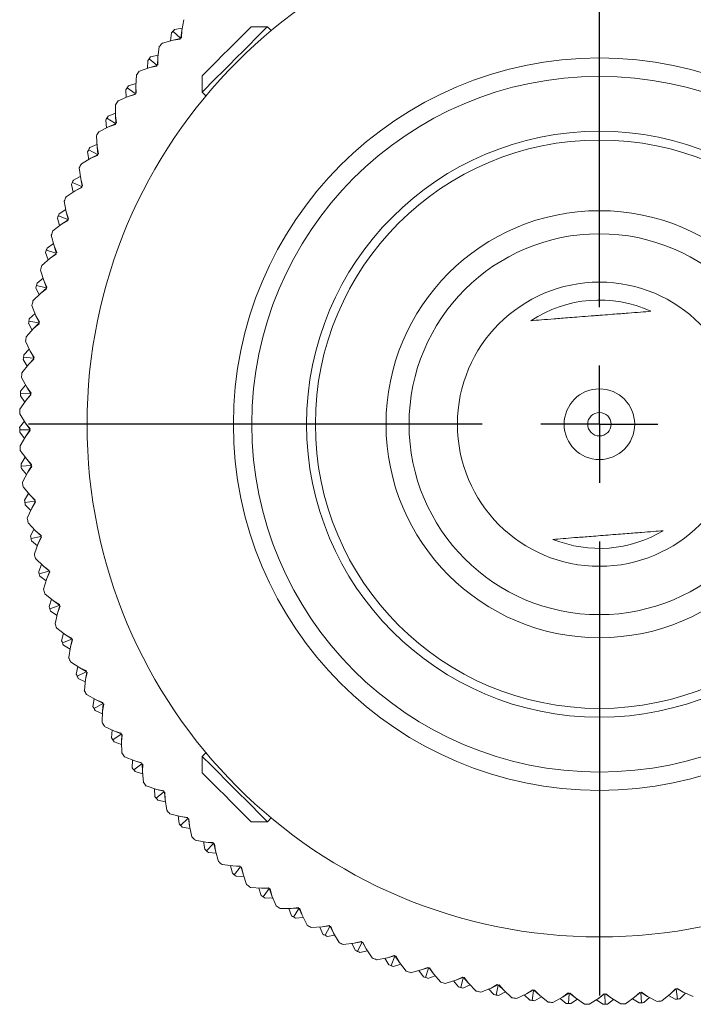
# Model space of a CAD drawing. Header units: inches. Extents: x 1.5 to 14.4, y 0.3 to 10.5.
# Tile 15 of 43: x 7.6 to 8.7, y 0.3 to 2. Entities that reach past the tile are written whole.
import ezdxf

# ---------------------------------------------------------------- set-up
doc = ezdxf.new("R2010")
doc.units = ezdxf.units.IN
doc.header["$MEASUREMENT"] = 0
doc.layers.add('FORMAT', color=7, linetype='Continuous')

# ---------------------------------------------------------------- blocks, each defined once
blk = doc.blocks.new('SW_CENTERMARKSYMBOL_1')
at = {"layer": 'FORMAT', "color": 0}
for p, q in [((0, 0.2), (0, 0.975)), ((0, 0), (0, 0.1)), ((-0.2, 0), (-0.975, 0)), ((0, 0), (-0.1, 0)), ((0, 0), (0, -0.1)), ((0, 0), (0.1, 0)), ((0, -0.2), (0, -0.975))]:
    blk.add_line(p, q, dxfattribs=at)

msp = doc.modelspace()

# ---------------------------------------------------------------- linework, layer by layer
at = {"color": 7, "linetype": 'Continuous', "lineweight": 15}
for p, q in [((7.8467, 1.9837), (7.8431, 1.9652)), ((7.8439, 1.9693), (7.8308, 1.9669)), ((7.9604, 1.9705), (7.9614, 1.9716)), ((7.9893, 1.9716), (7.9614, 1.9716)), ((7.9956, 1.9652), (7.9893, 1.9716)), ((7.824, 1.9478), (7.8253, 1.961)), ((7.828, 1.964), (7.8406, 1.9524)), ((7.8404, 1.9516), (7.8281, 1.9489)), ((7.8403, 1.9507), (7.8281, 1.9489)), ((7.8406, 1.9524), (7.8403, 1.9507)), ((7.8423, 1.9529), (7.8406, 1.9524)), ((7.8415, 1.9527), (7.8431, 1.9652)), ((7.8431, 1.9652), (7.8423, 1.9529)), ((7.8047, 1.9378), (7.8023, 1.9191)), ((7.8281, 1.9489), (7.81, 1.9438)), ((7.7874, 1.9169), (7.8006, 1.9062)), ((7.8028, 1.9233), (7.7899, 1.9201)), ((7.8015, 1.9065), (7.8023, 1.9191)), ((7.8023, 1.9191), (7.8023, 1.9068)), ((7.7884, 1.9019), (7.7706, 1.8957)), ((7.7844, 1.9005), (7.7848, 1.9138)), ((7.8005, 1.9053), (7.7884, 1.9019)), ((7.8004, 1.9045), (7.7884, 1.9019)), ((7.8006, 1.9062), (7.8004, 1.9045)), ((7.8023, 1.9068), (7.8006, 1.9062)), ((7.7657, 1.8893), (7.7645, 1.8705)), ((7.8779, 1.8881), (7.8779, 1.8602)), ((7.7497, 1.8674), (7.7636, 1.8575)), ((7.7648, 1.8747), (7.7521, 1.8707)), ((7.7645, 1.8705), (7.7652, 1.8582)), ((7.7645, 1.8579), (7.7645, 1.8705)), ((7.7517, 1.8525), (7.7343, 1.8452)), ((7.7478, 1.8508), (7.7474, 1.8642)), ((7.7636, 1.8566), (7.7517, 1.8525)), ((7.7635, 1.8558), (7.7517, 1.8525)), ((7.7636, 1.8575), (7.7635, 1.8558)), ((7.7652, 1.8582), (7.7636, 1.8575)), ((7.8779, 1.8602), (7.8843, 1.8538)), ((7.7299, 1.8385), (7.7298, 1.8196)), ((7.7153, 1.8157), (7.7298, 1.8067)), ((7.7298, 1.8239), (7.7174, 1.8191)), ((7.7298, 1.8196), (7.7313, 1.8074)), ((7.7306, 1.807), (7.7298, 1.8196)), ((7.7181, 1.8009), (7.7013, 1.7925)), ((7.7144, 1.799), (7.7131, 1.8123)), ((7.7298, 1.8058), (7.7181, 1.8009)), ((7.7298, 1.8049), (7.7181, 1.8009)), ((7.7313, 1.8074), (7.7298, 1.8067)), ((7.7298, 1.8067), (7.7298, 1.8049)), ((7.6973, 1.7855), (7.6984, 1.7667)), ((7.6981, 1.7709), (7.686, 1.7654)), ((7.6984, 1.7667), (7.7007, 1.7546)), ((7.6999, 1.7542), (7.6984, 1.7667)), ((7.6843, 1.7451), (7.6822, 1.7583)), ((7.6841, 1.7618), (7.6992, 1.7537)), ((7.6992, 1.7529), (7.6879, 1.7472)), ((7.6993, 1.752), (7.6879, 1.7472)), ((7.7007, 1.7546), (7.6992, 1.7537)), ((7.6992, 1.7537), (7.6993, 1.752)), ((7.6879, 1.7472), (7.6716, 1.7378)), ((7.6698, 1.7161), (7.6581, 1.7098)), ((7.6681, 1.7306), (7.6704, 1.7119)), ((7.6576, 1.6895), (7.6548, 1.7025)), ((7.6564, 1.7061), (7.6719, 1.699)), ((7.6721, 1.6981), (7.6611, 1.6918)), ((7.6722, 1.6973), (7.6611, 1.6918)), ((7.6704, 1.7119), (7.6734, 1.7)), ((7.6727, 1.6995), (7.6704, 1.7119)), ((7.6734, 1.7), (7.6719, 1.699)), ((7.6719, 1.699), (7.6722, 1.6973)), ((7.6611, 1.6918), (7.6455, 1.6814)), ((7.6423, 1.674), (7.6458, 1.6555)), ((7.6323, 1.6488), (7.6482, 1.6427)), ((7.645, 1.6596), (7.6337, 1.6526)), ((7.6458, 1.6555), (7.6496, 1.6437)), ((7.6489, 1.6432), (7.6458, 1.6555)), ((7.6379, 1.6348), (7.6229, 1.6234)), ((7.6345, 1.6323), (7.6308, 1.6451)), ((7.6484, 1.6418), (7.6379, 1.6348)), ((7.6485, 1.641), (7.6379, 1.6348)), ((7.6496, 1.6437), (7.6482, 1.6427)), ((7.6482, 1.6427), (7.6485, 1.641)), ((7.6202, 1.6159), (7.6249, 1.5976)), ((7.6238, 1.6017), (7.613, 1.5939)), ((7.6249, 1.5976), (7.6294, 1.5861)), ((7.6287, 1.5856), (7.6249, 1.5976)), ((7.6151, 1.5737), (7.6106, 1.5863)), ((7.6118, 1.5901), (7.6281, 1.585)), ((7.6283, 1.5841), (7.6182, 1.5765)), ((7.6285, 1.5833), (7.6182, 1.5765)), ((7.6294, 1.5861), (7.6281, 1.585)), ((7.6281, 1.585), (7.6285, 1.5833)), ((7.6182, 1.5765), (7.604, 1.5642)), ((7.6018, 1.5564), (7.6076, 1.5385)), ((7.595, 1.5302), (7.6116, 1.5261)), ((7.6063, 1.5425), (7.596, 1.5341)), ((7.6076, 1.5385), (7.6128, 1.5273)), ((7.6122, 1.5268), (7.6076, 1.5385)), ((7.6023, 1.517), (7.5889, 1.5038)), ((7.5993, 1.5141), (7.594, 1.5263)), ((7.6119, 1.5253), (7.6023, 1.517)), ((7.6121, 1.5245), (7.6023, 1.517)), ((7.6128, 1.5273), (7.6116, 1.5261)), ((7.6116, 1.5261), (7.6121, 1.5245)), ((7.5872, 1.496), (7.5941, 1.4785)), ((7.5925, 1.4824), (7.5827, 1.4734)), ((7.5873, 1.4536), (7.5813, 1.4655)), ((7.582, 1.4694), (7.5988, 1.4664)), ((7.5991, 1.4655), (7.5901, 1.4567)), ((7.5995, 1.4648), (7.5901, 1.4567)), ((7.5941, 1.4785), (7.6, 1.4677)), ((7.5994, 1.467), (7.5941, 1.4785)), ((7.6, 1.4677), (7.5988, 1.4664)), ((7.5988, 1.4664), (7.5995, 1.4648)), ((7.5901, 1.4567), (7.5776, 1.4427)), ((7.5764, 1.4348), (7.5844, 1.4177)), ((7.5826, 1.4215), (7.5734, 1.4119)), ((7.5844, 1.4177), (7.5909, 1.4073)), ((7.5904, 1.4066), (7.5844, 1.4177)), ((7.5818, 1.3957), (7.5701, 1.3809)), ((7.5792, 1.3924), (7.5724, 1.4039)), ((7.5729, 1.4079), (7.5898, 1.4059)), ((7.5902, 1.4051), (7.5818, 1.3957)), ((7.5906, 1.4043), (7.5818, 1.3957)), ((7.5909, 1.4073), (7.5898, 1.4059)), ((7.5898, 1.4059), (7.5906, 1.4043)), ((7.5694, 1.373), (7.5785, 1.3564)), ((7.5676, 1.3459), (7.5847, 1.345)), ((7.5764, 1.3601), (7.5678, 1.3499)), ((7.5785, 1.3564), (7.5857, 1.3464)), ((7.5852, 1.3457), (7.5785, 1.3564)), ((7.5857, 1.3464), (7.5847, 1.345)), ((7.5847, 1.345), (7.5855, 1.3435)), ((7.5773, 1.3343), (7.5666, 1.3188)), ((7.5749, 1.3309), (7.5674, 1.3419)), ((7.5851, 1.3442), (7.5773, 1.3343)), ((7.5855, 1.3435), (7.5773, 1.3343)), ((7.5664, 1.3108), (7.5764, 1.2949)), ((7.5742, 1.2985), (7.5662, 1.2878)), ((7.5764, 1.2949), (7.5842, 1.2854)), ((7.5838, 1.2847), (7.5764, 1.2949)), ((7.5663, 1.2837), (7.5834, 1.2839)), ((7.5745, 1.2692), (7.5663, 1.2797)), ((7.5838, 1.2832), (7.5766, 1.2728)), ((7.5843, 1.2824), (7.5766, 1.2728)), ((7.5842, 1.2854), (7.5834, 1.2839)), ((7.5834, 1.2839), (7.5843, 1.2824)), ((7.5766, 1.2728), (7.5669, 1.2566)), ((7.5672, 1.2486), (7.5783, 1.2334)), ((7.5758, 1.2368), (7.5685, 1.2256)), ((7.5783, 1.2334), (7.5867, 1.2244)), ((7.5863, 1.2236), (7.5783, 1.2334)), ((7.5688, 1.2216), (7.5859, 1.2228)), ((7.5779, 1.2076), (7.5691, 1.2176)), ((7.5799, 1.2113), (7.5712, 1.1946)), ((7.5864, 1.2221), (7.5799, 1.2113)), ((7.5869, 1.2214), (7.5799, 1.2113)), ((7.5867, 1.2244), (7.5859, 1.2228)), ((7.5859, 1.2228), (7.5869, 1.2214)), ((7.572, 1.1866), (7.584, 1.1721)), ((7.5813, 1.1753), (7.5747, 1.1637)), ((7.5753, 1.1597), (7.5922, 1.162)), ((7.584, 1.1721), (7.5929, 1.1636)), ((7.5926, 1.1629), (7.584, 1.1721)), ((7.5928, 1.1614), (7.5869, 1.1502)), ((7.5933, 1.1607), (7.5869, 1.1502)), ((7.5929, 1.1636), (7.5922, 1.162)), ((7.5922, 1.162), (7.5933, 1.1607)), ((7.5852, 1.1463), (7.5758, 1.1558)), ((7.5869, 1.1502), (7.5793, 1.1329)), ((7.5806, 1.125), (7.5935, 1.1113)), ((7.5906, 1.1144), (7.5848, 1.1023)), ((7.5935, 1.1113), (7.6029, 1.1034)), ((7.6027, 1.1026), (7.5935, 1.1113)), ((7.5856, 1.0984), (7.6023, 1.1018)), ((7.5964, 1.0856), (7.5864, 1.0945)), ((7.603, 1.1011), (7.5978, 1.0896)), ((7.6035, 1.1005), (7.5978, 1.0896)), ((7.6029, 1.1034), (7.6023, 1.1018)), ((7.6023, 1.1018), (7.6035, 1.1005)), ((7.5978, 1.0896), (7.5913, 1.0719)), ((7.5931, 1.0641), (7.6068, 1.0512)), ((7.6037, 1.0541), (7.5987, 1.0417)), ((7.5997, 1.0378), (7.6163, 1.0423)), ((7.6068, 1.0512), (7.6168, 1.0439)), ((7.6165, 1.0431), (7.6068, 1.0512)), ((7.6168, 1.0439), (7.6163, 1.0423)), ((7.6163, 1.0423), (7.6175, 1.0411)), ((7.6113, 1.0258), (7.6008, 1.034)), ((7.6125, 1.0298), (7.6071, 1.0118)), ((7.6169, 1.0416), (7.6125, 1.0298)), ((7.6175, 1.0411), (7.6125, 1.0298)), ((7.6094, 1.0041), (7.6239, 0.992)), ((7.6206, 0.9947), (7.6164, 0.9821)), ((7.6239, 0.992), (7.6343, 0.9854)), ((7.6341, 0.9846), (7.6239, 0.992)), ((7.6177, 0.9783), (7.6339, 0.9837)), ((7.6346, 0.9832), (7.6309, 0.9711)), ((7.6352, 0.9826), (7.6309, 0.9711)), ((7.6343, 0.9854), (7.6339, 0.9837)), ((7.6339, 0.9837), (7.6352, 0.9826)), ((7.63, 0.967), (7.619, 0.9745)), ((7.6309, 0.9711), (7.6266, 0.9527)), ((7.6294, 0.9452), (7.6446, 0.9341)), ((7.6412, 0.9366), (7.6378, 0.9237)), ((7.6393, 0.92), (7.6551, 0.9264)), ((7.6446, 0.9341), (7.6554, 0.9281)), ((7.6553, 0.9273), (7.6446, 0.9341)), ((7.6558, 0.9259), (7.653, 0.9136)), ((7.6565, 0.9254), (7.653, 0.9136)), ((7.6554, 0.9281), (7.6551, 0.9264)), ((7.6551, 0.9264), (7.6565, 0.9254)), ((7.6523, 0.9094), (7.6408, 0.9163)), ((7.653, 0.9136), (7.6499, 0.895)), ((7.6531, 0.8877), (7.669, 0.8776)), ((7.6654, 0.8798), (7.6628, 0.8668)), ((7.669, 0.8776), (7.6801, 0.8723)), ((7.68, 0.8714), (7.669, 0.8776)), ((7.6646, 0.8631), (7.6799, 0.8706)), ((7.6782, 0.8534), (7.6663, 0.8595)), ((7.6786, 0.8576), (7.6767, 0.8389)), ((7.6807, 0.8701), (7.6786, 0.8576)), ((7.6814, 0.8696), (7.6786, 0.8576)), ((7.6801, 0.8723), (7.6799, 0.8706)), ((7.6799, 0.8706), (7.6814, 0.8696)), ((7.6804, 0.8318), (7.6969, 0.8227)), ((7.6932, 0.8247), (7.6914, 0.8115)), ((7.6933, 0.808), (7.7082, 0.8164)), ((7.6969, 0.8227), (7.7083, 0.8181)), ((7.7083, 0.8173), (7.6969, 0.8227)), ((7.709, 0.8159), (7.7077, 0.8034)), ((7.7097, 0.8155), (7.7077, 0.8034)), ((7.7083, 0.8181), (7.7082, 0.8164)), ((7.7082, 0.8164), (7.7097, 0.8155)), ((7.7075, 0.7992), (7.6953, 0.8045)), ((7.7077, 0.8034), (7.7069, 0.7846)), ((7.7111, 0.7777), (7.7281, 0.7696)), ((7.7243, 0.7715), (7.7233, 0.7582)), ((7.7255, 0.7548), (7.7398, 0.7641)), ((7.7281, 0.7696), (7.7398, 0.7658)), ((7.7398, 0.765), (7.7281, 0.7696)), ((7.7398, 0.7658), (7.7398, 0.7641)), ((7.7398, 0.7641), (7.7414, 0.7633)), ((7.7406, 0.7637), (7.7401, 0.7511)), ((7.7414, 0.7633), (7.7401, 0.7511)), ((7.7402, 0.7469), (7.7277, 0.7514)), ((7.7401, 0.7511), (7.7406, 0.7322)), ((7.7451, 0.7257), (7.7626, 0.7187)), ((7.8843, 0.7327), (7.8779, 0.7263)), ((7.8779, 0.7263), (7.8779, 0.6985)), ((7.7587, 0.7202), (7.7586, 0.7069)), ((7.761, 0.7037), (7.7747, 0.7139)), ((7.7626, 0.7187), (7.7745, 0.7156)), ((7.7746, 0.7147), (7.7626, 0.7187)), ((7.7745, 0.7156), (7.7747, 0.7139)), ((7.7747, 0.7139), (7.7763, 0.7132)), ((7.7755, 0.7135), (7.7758, 0.7009)), ((7.7763, 0.7132), (7.7758, 0.7009)), ((7.7761, 0.6967), (7.7634, 0.7005)), ((7.7758, 0.7009), (7.7774, 0.6821)), ((7.7824, 0.6759), (7.8003, 0.67)), ((7.7962, 0.6713), (7.797, 0.658)), ((7.7995, 0.6549), (7.8126, 0.6659)), ((7.8003, 0.67), (7.8123, 0.6676)), ((7.8125, 0.6668), (7.8003, 0.67)), ((7.8123, 0.6676), (7.8126, 0.6659)), ((7.8126, 0.6659), (7.8142, 0.6654)), ((7.8134, 0.6656), (7.8145, 0.6531)), ((7.8142, 0.6654), (7.8145, 0.6531)), ((7.8151, 0.6489), (7.8021, 0.6518)), ((7.8145, 0.6531), (7.8173, 0.6344)), ((7.8227, 0.6285), (7.8409, 0.6237)), ((7.8368, 0.6248), (7.8384, 0.6116)), ((7.8409, 0.6237), (7.8531, 0.6222)), ((7.8533, 0.6213), (7.8409, 0.6237)), ((7.8531, 0.6222), (7.8535, 0.6205)), ((7.8411, 0.6087), (7.8535, 0.6205)), ((7.8571, 0.6036), (7.8439, 0.6058)), ((7.8535, 0.6205), (7.8551, 0.62)), ((7.8543, 0.6202), (7.8562, 0.6078)), ((7.8551, 0.62), (7.8562, 0.6078)), ((7.8562, 0.6078), (7.8601, 0.5893)), ((7.9614, 0.615), (7.9893, 0.615)), ((7.9893, 0.615), (7.9956, 0.6214)), ((7.8658, 0.5837), (7.8843, 0.5801)), ((7.8802, 0.581), (7.8826, 0.5678)), ((7.8843, 0.5801), (7.8966, 0.5793)), ((7.8969, 0.5785), (7.8843, 0.5801)), ((7.8855, 0.5651), (7.8971, 0.5777)), ((7.8966, 0.5793), (7.8971, 0.5777)), ((7.8971, 0.5777), (7.8988, 0.5773)), ((7.898, 0.5775), (7.9006, 0.5652)), ((7.8988, 0.5773), (7.9006, 0.5652)), ((7.9018, 0.5611), (7.8885, 0.5624)), ((7.9006, 0.5652), (7.9057, 0.547)), ((7.9118, 0.5418), (7.9304, 0.5394)), ((7.9263, 0.5399), (7.9295, 0.527)), ((7.9304, 0.5394), (7.9428, 0.5393)), ((7.943, 0.5385), (7.9304, 0.5394)), ((7.9428, 0.5393), (7.9433, 0.5377)), ((7.9326, 0.5244), (7.9433, 0.5377)), ((7.949, 0.5214), (7.9357, 0.5219)), ((7.9433, 0.5377), (7.945, 0.5375)), ((7.9442, 0.5376), (7.9476, 0.5254)), ((7.945, 0.5375), (7.9476, 0.5254)), ((7.9476, 0.5254), (7.9538, 0.5076)), ((7.9602, 0.5028), (7.979, 0.5016)), ((7.9748, 0.5018), (7.9788, 0.4891)), ((7.979, 0.5016), (7.9913, 0.5023)), ((7.9916, 0.5015), (7.979, 0.5016)), ((7.9821, 0.4868), (7.992, 0.5007)), ((7.9913, 0.5023), (7.992, 0.5007)), ((7.992, 0.5007), (7.9937, 0.5006)), ((7.9929, 0.5006), (7.997, 0.4887)), ((7.9937, 0.5006), (7.997, 0.4887)), ((7.997, 0.4887), (8.0044, 0.4714)), ((7.9987, 0.4848), (7.9854, 0.4845)), ((8.011, 0.4669), (8.0299, 0.4669)), ((8.0256, 0.4669), (8.0304, 0.4545)), ((8.0299, 0.4669), (8.0421, 0.4684)), ((8.0425, 0.4676), (8.0299, 0.4669)), ((8.0338, 0.4523), (8.0429, 0.4668)), ((8.0421, 0.4684), (8.0429, 0.4668)), ((8.0429, 0.4668), (8.0446, 0.4668)), ((8.0437, 0.4668), (8.0487, 0.4552)), ((8.0446, 0.4668), (8.0487, 0.4552)), ((8.0487, 0.4552), (8.0571, 0.4383)), ((8.0505, 0.4514), (8.0373, 0.4502)), ((8.0828, 0.4355), (8.0949, 0.4377)), ((8.0953, 0.437), (8.0828, 0.4355)), ((8.0949, 0.4377), (8.0958, 0.4362)), ((8.064, 0.4343), (8.0828, 0.4355)), ((8.0786, 0.4352), (8.0842, 0.4231)), ((8.0877, 0.4212), (8.0958, 0.4362)), ((8.1044, 0.4213), (8.0912, 0.4193)), ((8.0958, 0.4362), (8.0975, 0.4363)), ((8.0967, 0.4363), (8.1023, 0.425)), ((8.0975, 0.4363), (8.1023, 0.425)), ((8.1023, 0.425), (8.1117, 0.4087)), ((8.1189, 0.4051), (8.1376, 0.4074)), ((8.1334, 0.4069), (8.1397, 0.3952)), ((8.1376, 0.4074), (8.1495, 0.4105)), ((8.15, 0.4098), (8.1376, 0.4074)), ((8.1434, 0.3935), (8.1505, 0.409)), ((8.1495, 0.4105), (8.1505, 0.409)), ((8.1505, 0.409), (8.1522, 0.4092)), ((8.1514, 0.4091), (8.1577, 0.3982)), ((8.1522, 0.4092), (8.1577, 0.3982)), ((8.16, 0.3947), (8.147, 0.3918)), ((8.1577, 0.3982), (8.1682, 0.3825)), ((8.1941, 0.3829), (8.2058, 0.3867)), ((8.2058, 0.3867), (8.2068, 0.3853)), ((8.1755, 0.3794), (8.1941, 0.3829)), ((8.1899, 0.3821), (8.1969, 0.3708)), ((8.2063, 0.386), (8.1941, 0.3829)), ((8.2007, 0.3693), (8.2068, 0.3853)), ((8.2172, 0.3716), (8.2044, 0.3679)), ((8.2068, 0.3853), (8.2085, 0.3856)), ((8.2077, 0.3854), (8.2147, 0.3749)), ((8.2085, 0.3856), (8.2147, 0.3749)), ((8.2147, 0.3749), (8.2261, 0.36)), ((8.2337, 0.3573), (8.2519, 0.3619)), ((8.2478, 0.3609), (8.2556, 0.35)), ((8.2519, 0.3619), (8.2634, 0.3664)), ((8.2639, 0.3658), (8.2519, 0.3619)), ((8.2594, 0.3488), (8.2645, 0.3651)), ((8.2634, 0.3664), (8.2645, 0.3651)), ((8.2645, 0.3651), (8.2662, 0.3656)), ((8.2654, 0.3654), (8.273, 0.3553)), ((8.2662, 0.3656), (8.273, 0.3553)), ((8.273, 0.3553), (8.2854, 0.3411)), ((8.2758, 0.3521), (8.2632, 0.3476)), ((8.2931, 0.3389), (8.311, 0.3447)), ((8.307, 0.3434), (8.3154, 0.333)), ((8.311, 0.3447), (8.3222, 0.3499)), ((8.3228, 0.3493), (8.311, 0.3447)), ((8.3193, 0.3321), (8.3234, 0.3486)), ((8.3222, 0.3499), (8.3234, 0.3486)), ((8.3354, 0.3364), (8.3232, 0.3311)), ((8.3234, 0.3486), (8.325, 0.3492)), ((8.3242, 0.3489), (8.3325, 0.3394)), ((8.325, 0.3492), (8.3325, 0.3394)), ((8.3325, 0.3394), (8.3457, 0.3259)), ((8.3711, 0.3311), (8.3819, 0.337)), ((8.3825, 0.3365), (8.3711, 0.3311)), ((8.3819, 0.337), (8.3832, 0.3359)), ((8.3832, 0.3359), (8.3848, 0.3365)), ((8.384, 0.3362), (8.3928, 0.3272)), ((8.3848, 0.3365), (8.3928, 0.3272)), ((8.3535, 0.3243), (8.3711, 0.3311)), ((8.3671, 0.3296), (8.3762, 0.3198)), ((8.3801, 0.3191), (8.3832, 0.3359)), ((8.396, 0.3244), (8.3841, 0.3184)), ((8.3928, 0.3272), (8.4068, 0.3146)), ((8.4148, 0.3135), (8.4318, 0.3214)), ((8.428, 0.3196), (8.4376, 0.3104)), ((8.4318, 0.3214), (8.4423, 0.328)), ((8.4429, 0.3275), (8.4318, 0.3214)), ((8.4416, 0.3099), (8.4436, 0.3269)), ((8.4423, 0.328), (8.4436, 0.3269)), ((8.4436, 0.3269), (8.4452, 0.3276)), ((8.4444, 0.3273), (8.4538, 0.3189)), ((8.4452, 0.3276), (8.4538, 0.3189)), ((8.4931, 0.3155), (8.5031, 0.3227)), ((8.5038, 0.3223), (8.4931, 0.3155)), ((8.5031, 0.3227), (8.5045, 0.3218)), ((8.5036, 0.3047), (8.5045, 0.3218)), ((8.5045, 0.3218), (8.506, 0.3226)), ((8.5053, 0.3222), (8.5152, 0.3144)), ((8.506, 0.3226), (8.5152, 0.3144)), ((8.5546, 0.3135), (8.5641, 0.3213)), ((8.5649, 0.3209), (8.5546, 0.3135)), ((8.5641, 0.3213), (8.5656, 0.3204)), ((8.5656, 0.3204), (8.5671, 0.3213)), ((8.5658, 0.3033), (8.5656, 0.3204)), ((8.5664, 0.3209), (8.5767, 0.3137)), ((8.5671, 0.3213), (8.5767, 0.3137)), ((8.6162, 0.3153), (8.6252, 0.3237)), ((8.6259, 0.3233), (8.6162, 0.3153)), ((8.6252, 0.3237), (8.6267, 0.3229)), ((8.6267, 0.3229), (8.6281, 0.3239)), ((8.6279, 0.3059), (8.6267, 0.3229)), ((8.6274, 0.3234), (8.6382, 0.3169)), ((8.6281, 0.3239), (8.6382, 0.3169)), ((8.6629, 0.3091), (8.6774, 0.321)), ((8.6774, 0.321), (8.6859, 0.33)), ((8.6867, 0.3296), (8.6774, 0.321)), ((8.6859, 0.33), (8.6875, 0.3293)), ((8.6875, 0.3293), (8.6888, 0.3304)), ((8.6898, 0.3123), (8.6875, 0.3293)), ((8.6882, 0.3298), (8.6994, 0.324)), ((8.6888, 0.3304), (8.6994, 0.324)), ((8.7032, 0.3223), (8.6938, 0.3129)), ((8.6994, 0.324), (8.7166, 0.3164)), ((8.4571, 0.3162), (8.4456, 0.3095)), ((8.4538, 0.3189), (8.4686, 0.3072)), ((8.4766, 0.3065), (8.4931, 0.3155)), ((8.4894, 0.3135), (8.4996, 0.3049)), ((8.5187, 0.3119), (8.5076, 0.3045)), ((8.5152, 0.3144), (8.5307, 0.3036)), ((8.5387, 0.3034), (8.5546, 0.3135)), ((8.551, 0.3112), (8.5618, 0.3033)), ((8.5804, 0.3115), (8.5698, 0.3034)), ((8.5767, 0.3137), (8.5929, 0.304)), ((8.6009, 0.3043), (8.6162, 0.3153)), ((8.6127, 0.3129), (8.6239, 0.3056)), ((8.642, 0.315), (8.6319, 0.3062)), ((8.6382, 0.3169), (8.6549, 0.3082)), ((8.6742, 0.3183), (8.6858, 0.3118))]:
    msp.add_line(p, q, dxfattribs=at)
at = {"color": 7, "linetype": 'Continuous', "lineweight": 15, "flags": 128}
for points in [[(7.8779, 1.8881), (7.8784, 1.8885), (7.8812, 1.8914), (7.8865, 1.8966), (7.8938, 1.904), (7.9028, 1.913), (7.9128, 1.923), (7.9233, 1.9334), (7.9335, 1.9437), (7.9429, 1.953), (7.9508, 1.9609), (7.9567, 1.9669), (7.9604, 1.9705)], [(7.9878, 1.9702), (7.9839, 1.9662), (7.9775, 1.9599), (7.9692, 1.9515), (7.9591, 1.9414), (7.9479, 1.9302), (7.936, 1.9183), (7.924, 1.9063), (7.9124, 1.8947), (7.9018, 1.8842), (7.8927, 1.8751), (7.8856, 1.8679), (7.8806, 1.863), (7.8782, 1.8605), (7.8779, 1.8602)], [(7.9893, 1.9716), (7.9893, 1.9716), (7.9878, 1.9702)], [(7.8779, 0.7263), (7.8789, 0.7253), (7.8824, 0.7218), (7.8884, 0.7159), (7.8964, 0.7079), (7.9062, 0.6981), (7.9172, 0.687), (7.9291, 0.6752)], [(7.9163, 0.6601), (7.906, 0.6704), (7.8966, 0.6798), (7.8887, 0.6877), (7.8827, 0.6937), (7.879, 0.6974), (7.8779, 0.6985)], [(7.9291, 0.6752), (7.9411, 0.6632), (7.9528, 0.6515), (7.9636, 0.6407), (7.973, 0.6313), (7.9805, 0.6238), (7.9858, 0.6184), (7.9888, 0.6155), (7.9893, 0.615)], [(7.9614, 0.615), (7.961, 0.6154), (7.9582, 0.6182), (7.953, 0.6234), (7.9457, 0.6307), (7.9367, 0.6397), (7.9267, 0.6497), (7.9163, 0.6601)]]:
    msp.add_lwpolyline(points, dxfattribs=at)
at = {"color": 7, "linetype": 'Continuous', "lineweight": 15}
for radius in [0.875, 0.625, 0.5937, 0.5, 0.485, 0.3644, 0.325, 0.2425, 0.0603, 0.02]:
    msp.add_circle((8.5562, 1.2933), radius, dxfattribs=at)
for radius, start, end in [(0.99, 137.1207, 137.353), (0.99, 137.353, 137.5854), (0.99, 138.9215, 139.3846), (0.99, 140.953, 141.1854), (0.99, 140.7207, 140.953), (0.99, 142.5215, 142.9846), (0.99, 144.553, 144.7854), (0.99, 144.3207, 144.553), (0.99, 146.1215, 146.5846), (0.99, 148.153, 148.3854), (0.99, 147.9207, 148.153), (0.99, 149.7215, 150.1846), (0.99, 151.5207, 151.753), (0.99, 151.753, 151.9854), (0.99, 153.3215, 153.7846), (0.99, 155.353, 155.5854), (0.99, 155.1207, 155.353), (0.99, 156.9215, 157.3846), (0.99, 158.953, 159.1854), (0.99, 158.7207, 158.953), (0.99, 160.5215, 160.9846), (0.99, 162.553, 162.7854), (0.99, 162.3207, 162.553), (0.99, 164.1215, 164.5846), (0.99, 166.153, 166.3854), (0.99, 165.9207, 166.153), (0.99, 167.7215, 168.1846), (0.2119, 65.4479, 123.514), (0.99, 169.753, 169.9854), (0.99, 169.5207, 169.753), (0.99, 171.3215, 171.7846), (0.99, 173.1207, 173.353), (0.99, 173.353, 173.5854), (0.99, 174.9215, 175.3846), (0.99, 176.953, 177.1854), (0.99, 176.7207, 176.953), (0.99, 178.5215, 178.9846), (0.99, 180.3207, 180.553), (0.99, 180.553, 180.7854), (0.99, 182.1215, 182.5846), (0.99, 183.9207, 184.153), (0.99, 184.153, 184.3854), (0.99, 185.7215, 186.1846), (0.99, 187.5207, 187.753), (0.99, 187.753, 187.9854), (0.99, 189.3215, 189.7846), (0.2119, 248.0385, 300.9234), (0.99, 191.1207, 191.353), (0.99, 191.353, 191.5854), (0.99, 192.9215, 193.3846), (0.99, 194.7207, 194.953), (0.99, 194.953, 195.1854), (0.99, 196.5215, 196.9846), (0.99, 198.3207, 198.553), (0.99, 198.553, 198.7854), (0.99, 200.1215, 200.5846), (0.99, 201.9207, 202.153), (0.99, 202.153, 202.3854), (0.99, 203.7215, 204.1846), (0.99, 205.5207, 205.753), (0.99, 205.753, 205.9854), (0.99, 207.3215, 207.7846), (0.99, 209.1207, 209.353), (0.99, 209.353, 209.5854), (0.99, 210.9215, 211.3846), (0.99, 212.7207, 212.953), (0.99, 212.953, 213.1854), (0.99, 214.5215, 214.9846), (0.99, 216.3207, 216.553), (0.99, 216.553, 216.7854), (0.99, 218.1215, 218.5846), (0.99, 219.9207, 220.153), (0.99, 220.153, 220.3854), (0.99, 221.7215, 222.1846), (0.99, 223.5207, 223.753), (0.99, 223.753, 223.9854), (0.99, 225.3215, 225.7846), (0.99, 227.1207, 227.353), (0.99, 227.353, 227.5854), (0.99, 228.9215, 229.3846), (0.99, 230.7207, 230.953), (0.99, 230.953, 231.1854), (0.99, 232.5215, 232.9846), (0.99, 234.3207, 234.553), (0.99, 234.553, 234.7854), (0.99, 236.1215, 236.5846), (0.99, 237.9207, 238.153), (0.99, 238.153, 238.3854), (0.99, 239.7215, 240.1846), (0.99, 241.5207, 241.753), (0.99, 241.753, 241.9854), (0.99, 243.3215, 243.7846), (0.99, 245.1207, 245.353), (0.99, 245.353, 245.5854), (0.99, 246.9215, 247.3846), (0.99, 248.7207, 248.953), (0.99, 248.953, 249.1854), (0.99, 250.5215, 250.9846), (0.99, 252.3207, 252.553), (0.99, 252.553, 252.7854), (0.99, 254.1215, 254.5846), (0.99, 255.9207, 256.153), (0.99, 256.153, 256.3854), (0.99, 257.7215, 258.1846), (0.99, 259.5207, 259.753), (0.99, 259.753, 259.9854), (0.99, 261.3215, 261.7846), (0.99, 263.1207, 263.353), (0.99, 263.353, 263.5854), (0.99, 264.9215, 265.3846), (0.99, 266.7207, 266.953), (0.99, 266.953, 267.1854), (0.99, 268.5215, 268.9846), (0.99, 270.3207, 270.553), (0.99, 270.553, 270.7854), (0.99, 272.1215, 272.5846), (0.99, 273.9207, 274.153), (0.99, 274.153, 274.3854), (0.99, 275.7215, 276.1846), (0.99, 277.5207, 277.753), (0.99, 277.753, 277.9854)]:
    msp.add_arc((8.5562, 1.2933), radius, start, end, dxfattribs=at)
for points, knots in [([(8.6443, 1.486), (8.6386, 1.4856), (8.6327, 1.4851), (8.6198, 1.4841), (8.6129, 1.4836), (8.6012, 1.4827), (8.5971, 1.4823), (8.5882, 1.4816), (8.5835, 1.4813), (8.5732, 1.4805), (8.5676, 1.48), (8.5584, 1.4793), (8.5553, 1.4791), (8.5487, 1.4785), (8.5453, 1.4783), (8.5353, 1.4775), (8.5286, 1.477), (8.5163, 1.476), (8.5107, 1.4756), (8.5004, 1.4748), (8.4956, 1.4744), (8.4868, 1.4737), (8.4827, 1.4734), (8.471, 1.4725), (8.4641, 1.4719), (8.451, 1.4709), (8.445, 1.4704), (8.4392, 1.47)], [0, 0, 0, 0, 0.125, 0.125, 0.25, 0.25, 0.3125, 0.3125, 0.375, 0.375, 0.4375, 0.4375, 0.46875, 0.46875, 0.5, 0.5, 0.5625, 0.5625, 0.625, 0.625, 0.6875, 0.6875, 0.75, 0.75, 0.875, 0.875, 1, 1, 1, 1]), ([(8.6651, 1.1115), (8.6597, 1.1111), (8.6541, 1.1107), (8.642, 1.1097), (8.6355, 1.1092), (8.6209, 1.108), (8.6128, 1.1074), (8.5987, 1.1063), (8.5936, 1.1059), (8.5827, 1.1051), (8.5769, 1.1046), (8.5652, 1.1037), (8.5594, 1.1032), (8.5485, 1.1024), (8.5434, 1.102), (8.534, 1.1012), (8.5296, 1.1009), (8.5214, 1.1002), (8.5175, 1.1), (8.5067, 1.0991), (8.5002, 1.0986), (8.488, 1.0976), (8.4823, 1.0972), (8.477, 1.0968)], [0, 0, 0, 0, 0.125, 0.125, 0.25, 0.25, 0.375, 0.375, 0.4375, 0.4375, 0.5, 0.5, 0.5625, 0.5625, 0.625, 0.625, 0.6875, 0.6875, 0.75, 0.75, 0.875, 0.875, 1, 1, 1, 1])]:
    msp.add_open_spline(points, degree=3, knots=knots, dxfattribs=at)

# ---------------------------------------------------------------- block references
at = {"layer": 'FORMAT', "color": 7}
msp.add_blockref('SW_CENTERMARKSYMBOL_1', (8.5562, 1.2933), dxfattribs=at)

doc.saveas('drawing.dxf')
